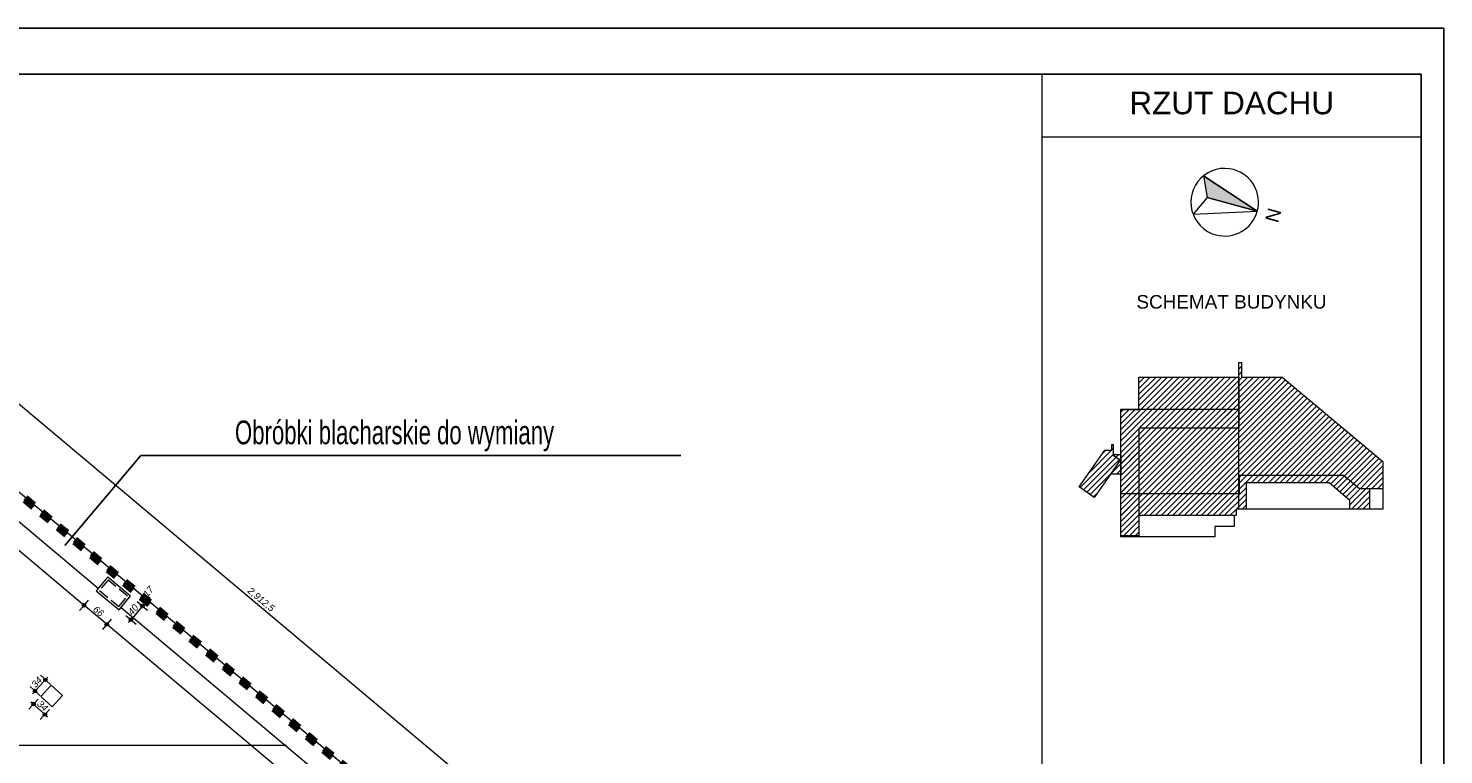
# Model space of a CAD drawing. Header units: millimetres. Extents: x -13944 to 76372, y -78836 to -36151.
# Tile 29 of 29: x 45000 to 76372, y -52417 to -36317. Entities that reach past the tile are written whole.
import ezdxf

# ---------------------------------------------------------------- set-up
doc = ezdxf.new("R2010")
doc.units = ezdxf.units.MM
doc.header["$MEASUREMENT"] = 0
doc.linetypes.add('Krawędzie ukryte', pattern=[340, 240, -100])
doc.linetypes.add('Przerywana', pattern=[480, 240, -240])
for name, color, linetype, lineweight in [('0_Nr_pióra__1', 7, 'Continuous', 0), ('0_Nr_pióra__2', 7, 'Continuous', 15), ('0_Nr_pióra__3', 7, 'Continuous', 20), ('0_Nr_pióra__4', 7, 'Continuous', 25), ('2D - Ogólne_Nr_pióra__1', 7, 'Continuous', 0), ('_podkład_Nr_pióra__1', 7, 'Continuous', 0), ('Konstrukcja - Stropy_Nr_pióra__1', 7, 'Continuous', 0), ('Konstrukcja - Ściany zew_Nr_pióra__1', 7, 'Continuous', 0), ('Wymiarowanie - Ogólne_Nr_pióra__82', 114, 'Continuous', 13)]:
    doc.layers.add(name, color=color, linetype=linetype, lineweight=lineweight)
doc.layers.add('Wymiarowanie - Ogólne', color=7, linetype='Continuous')
doc.styles.add('GENERATED_STYLE_1', font='txt')
doc.styles.add('GENERATED_STYLE_2', font='txt')
doc.styles.add('GENERATED_STYLE_4', font='txt')
doc.dimstyles.new('GENERATED_STYLE__1', dxfattribs={"dimtxt": 150, "dimasz": 152, "dimexe": 0.18, "dimexo": 0, "dimgap": 0.09, "dimtad": 1, "dimlfac": 0.1, "dimzin": 0, "dimdsep": 46, "dimtxsty": 'GENERATED_STYLE_2', "dimblk": 'ARROWHEAD_11', "dimblk1": 'ARROWHEAD_11', "dimblk2": 'ARROWHEAD_11', "dimcen": 0.09, "dimclrd": 114, "dimclre": 114, "dimclrt": 114, "dimazin": 0, "dimtfac": 1, "dimtdec": 4, "dimtmove": 0, "dimatfit": 3, "dimfxl": 1, "dimtolj": 1, "dimtzin": 0, "dimarcsym": 0})
pattern_1 = [(45, (0, 0), (-63.63961, 63.63961), [])]

# ---------------------------------------------------------------- blocks, each defined once
blk = doc.blocks.new('*D7')
at = {"layer": 'Wymiarowanie - Ogólne_Nr_pióra__82', "linetype": 'Continuous'}
for points in [[(38955, -39714), (38952, -39698), (38944, -39685), (38931, -39677), (38915, -39674), (38900, -39677), (38887, -39685), (38879, -39698), (38875, -39714), (38879, -39729), (38887, -39742), (38900, -39751), (38915, -39754), (38931, -39751), (38944, -39742), (38952, -39729)], [(61269, -58430), (61266, -58415), (61257, -58402), (61244, -58393), (61229, -58390), (61213, -58393), (61200, -58402), (61192, -58415), (61189, -58430), (61192, -58445), (61200, -58458), (61213, -58467), (61229, -58470), (61244, -58467), (61257, -58458), (61266, -58445)]]:
    blk.add_hatch(color=256, dxfattribs=at).paths.add_polyline_path(points)
for p, q in [((38819, -39829), (38890, -39744)), ((38854, -39662), (38885, -39688)), ((38941, -39683), (39012, -39599)), ((38946, -39739), (61198, -58404)), ((61254, -58400), (61325, -58315)), ((61132, -58545), (61203, -58461)), ((61259, -58456), (61290, -58482))]:
    blk.add_line(p, q, dxfattribs=at)
for centre in [(38915, -39714), (61229, -58430)]:
    blk.add_circle(centre, 40, dxfattribs=at)
at = {"layer": 'Wymiarowanie - Ogólne_Nr_pióra__82', "insert": (49829, -48829), "char_height": 150, "attachment_point": 7, "rotation": 320.0098, "style": 'GENERATED_STYLE_2'}
blk.add_mtext('\\A1;{\\fArial|b0|i1|c238|p38;2,912,5}', dxfattribs=at)
blk = doc.blocks.new('ARROWHEAD_11')
at = {"color": 0, "linetype": 'Continuous', "lineweight": 0}
blk.add_line((0, 0), (-1, 0), dxfattribs=at)
at = {"color": 0, "linetype": 'Continuous', "lineweight": 0, "const_width": 0.25, "flags": 128}
blk.add_lwpolyline([(-0.125, 0, 1), (0.125, 0, 1)], format="xyb", close=True, dxfattribs=at)
blk = doc.blocks.new('*D201')
at = {"layer": 'Wymiarowanie - Ogólne_Nr_pióra__82', "linetype": 'Continuous'}
for points in [[(46779, -49529), (46776, -49514), (46768, -49501), (46755, -49492), (46739, -49489), (46724, -49492), (46711, -49501), (46702, -49514), (46699, -49529), (46702, -49545), (46711, -49558), (46724, -49566), (46739, -49569), (46755, -49566), (46768, -49558), (46776, -49545)], [(56356, -57563), (56353, -57547), (56344, -57534), (56331, -57526), (56316, -57523), (56301, -57526), (56288, -57534), (56279, -57547), (56276, -57563), (56279, -57578), (56288, -57591), (56301, -57599), (56316, -57603), (56331, -57599), (56344, -57591), (56353, -57578)]]:
    blk.add_hatch(color=256, dxfattribs=at).paths.add_polyline_path(points)
for p, q in [((56286, -57537), (46770, -49555)), ((56290, -57593), (56220, -57677)), ((56413, -57448), (56342, -57532))]:
    blk.add_line(p, q, dxfattribs=at)
blk.add_circle((56316, -57563), 40, dxfattribs=at)
at = {"layer": 'Wymiarowanie - Ogólne_Nr_pióra__82', "insert": (51350, -53358), "char_height": 150, "attachment_point": 7, "rotation": 320.0098, "style": 'GENERATED_STYLE_2'}
blk.add_mtext('\\A1;{\\fArial|b0|i1|c238|p38;1\xa0250}', dxfattribs=at)
blk = doc.blocks.new('*D202')
at = {"layer": 'Wymiarowanie - Ogólne_Nr_pióra__82', "linetype": 'Continuous'}
for points in [[(46274, -49105), (46271, -49090), (46262, -49077), (46249, -49068), (46234, -49065), (46218, -49068), (46205, -49077), (46197, -49090), (46194, -49105), (46197, -49120), (46205, -49133), (46218, -49142), (46234, -49145), (46249, -49142), (46262, -49133), (46271, -49120)], [(46779, -49529), (46776, -49514), (46768, -49501), (46755, -49492), (46739, -49489), (46724, -49492), (46711, -49501), (46702, -49514), (46699, -49529), (46702, -49545), (46711, -49558), (46724, -49566), (46739, -49569), (46755, -49566), (46768, -49558), (46776, -49545)]]:
    blk.add_hatch(color=256, dxfattribs=at).paths.add_polyline_path(points)
for p, q in [((46208, -49136), (46137, -49220)), ((46330, -48990), (46259, -49075)), ((46709, -49504), (46264, -49131)), ((46714, -49560), (46643, -49644)), ((46836, -49414), (46765, -49499))]:
    blk.add_line(p, q, dxfattribs=at)
for centre in [(46234, -49105), (46739, -49529)]:
    blk.add_circle(centre, 40, dxfattribs=at)
at = {"layer": 'Wymiarowanie - Ogólne_Nr_pióra__82', "insert": (46418, -49221), "char_height": 150, "attachment_point": 7, "rotation": 320.0098, "style": 'GENERATED_STYLE_2'}
blk.add_mtext('\\A1;{\\fArial|b0|i1|c238|p38;66}', dxfattribs=at)
blk = doc.blocks.new('*D203')
at = {"layer": 'Wymiarowanie - Ogólne_Nr_pióra__82', "linetype": 'Continuous'}
for points in [[(37922, -42100), (37919, -42085), (37911, -42072), (37898, -42063), (37882, -42060), (37867, -42063), (37854, -42072), (37846, -42085), (37842, -42100), (37846, -42116), (37854, -42128), (37867, -42137), (37882, -42140), (37898, -42137), (37911, -42128), (37919, -42116)], [(46274, -49105), (46271, -49090), (46262, -49077), (46249, -49068), (46234, -49065), (46218, -49068), (46205, -49077), (46197, -49090), (46194, -49105), (46197, -49120), (46205, -49133), (46218, -49142), (46234, -49145), (46249, -49142), (46262, -49133), (46271, -49120)]]:
    blk.add_hatch(color=256, dxfattribs=at).paths.add_polyline_path(points)
for p, q in [((37979, -41985), (37908, -42070)), ((37857, -42131), (37786, -42215)), ((37852, -42074), (37821, -42049)), ((46203, -49079), (37913, -42126))]:
    blk.add_line(p, q, dxfattribs=at)
blk.add_circle((37882, -42100), 40, dxfattribs=at)
at = {"layer": 'Wymiarowanie - Ogólne_Nr_pióra__82', "insert": (41881, -45415), "char_height": 150, "attachment_point": 7, "rotation": 320.0098, "style": 'GENERATED_STYLE_2'}
blk.add_mtext('\\A1;{\\fArial|b0|i1|c238|p38;1\xa0090}', dxfattribs=at)
blk = doc.blocks.new('*D210')
at = {"layer": 'Wymiarowanie - Ogólne_Nr_pióra__82', "linetype": 'Continuous'}
for points in [[(45156, -51296), (45153, -51280), (45145, -51267), (45132, -51259), (45116, -51256), (45101, -51259), (45088, -51267), (45079, -51280), (45076, -51296), (45079, -51311), (45088, -51324), (45101, -51333), (45116, -51336), (45132, -51333), (45145, -51324), (45153, -51311)], [(45407, -51526), (45404, -51510), (45395, -51497), (45382, -51489), (45367, -51486), (45351, -51489), (45338, -51497), (45330, -51510), (45327, -51526), (45330, -51541), (45338, -51554), (45351, -51563), (45367, -51566), (45382, -51563), (45395, -51554), (45404, -51541)]]:
    blk.add_hatch(color=256, dxfattribs=at).paths.add_polyline_path(points)
for p, q in [((45015, -51406), (45089, -51325)), ((45057, -51242), (45087, -51269)), ((45143, -51266), (45218, -51185)), ((45146, -51323), (45337, -51499)), ((45394, -51496), (45468, -51415)), ((45265, -51636), (45340, -51555)), ((45396, -51553), (45426, -51580))]:
    blk.add_line(p, q, dxfattribs=at)
for centre in [(45116, -51296), (45367, -51526)]:
    blk.add_circle(centre, 40, dxfattribs=at)
at = {"layer": 'Wymiarowanie - Ogólne_Nr_pióra__82', "insert": (45178, -51312), "char_height": 150, "attachment_point": 7, "rotation": 317.4362, "style": 'GENERATED_STYLE_2'}
blk.add_mtext('\\A1;{\\fArial|b0|i1|c238|p38;34}', dxfattribs=at)
blk = doc.blocks.new('*D211')
at = {"layer": 'Wymiarowanie - Ogólne_Nr_pióra__82', "linetype": 'Continuous'}
for points in [[(45418, -50757), (45415, -50741), (45406, -50728), (45393, -50720), (45378, -50717), (45363, -50720), (45350, -50728), (45341, -50741), (45338, -50757), (45341, -50772), (45350, -50785), (45363, -50794), (45378, -50797), (45393, -50794), (45406, -50785), (45415, -50772)], [(45188, -51007), (45185, -50992), (45176, -50979), (45164, -50970), (45148, -50967), (45133, -50970), (45120, -50979), (45111, -50992), (45108, -51007), (45111, -51022), (45120, -51035), (45133, -51044), (45148, -51047), (45164, -51044), (45176, -51035), (45185, -51022)]]:
    blk.add_hatch(color=256, dxfattribs=at).paths.add_polyline_path(points)
for p, q in [((45175, -50978), (45351, -50786)), ((45349, -50730), (45268, -50655)), ((45405, -50727), (45432, -50698)), ((45489, -50858), (45408, -50784)), ((45119, -50980), (45038, -50906)), ((45094, -51066), (45121, -51037)), ((45259, -51109), (45178, -51034))]:
    blk.add_line(p, q, dxfattribs=at)
for centre in [(45378, -50757), (45148, -51007)]:
    blk.add_circle(centre, 40, dxfattribs=at)
at = {"layer": 'Wymiarowanie - Ogólne_Nr_pióra__82', "insert": (45164, -50946), "char_height": 150, "attachment_point": 7, "rotation": 47.4362, "style": 'GENERATED_STYLE_2'}
blk.add_mtext('\\A1;{\\fArial|b0|i1|c238|p38;34}', dxfattribs=at)
blk = doc.blocks.new('*D271')
at = {"layer": 'Wymiarowanie - Ogólne_Nr_pióra__82', "linetype": 'Continuous'}
for points in [[(47570, -49120), (47567, -49104), (47559, -49091), (47546, -49083), (47530, -49080), (47515, -49083), (47502, -49091), (47493, -49104), (47490, -49120), (47493, -49135), (47502, -49148), (47515, -49157), (47530, -49160), (47546, -49157), (47559, -49148), (47567, -49135)], [(47680, -48989), (47677, -48974), (47668, -48961), (47655, -48953), (47640, -48949), (47624, -48953), (47611, -48961), (47603, -48974), (47600, -48989), (47603, -49005), (47611, -49018), (47624, -49026), (47640, -49029), (47655, -49026), (47668, -49018), (47677, -49005)]]:
    blk.add_hatch(color=256, dxfattribs=at).paths.add_polyline_path(points)
for p, q in [((47525, -48893), (47609, -48964)), ((47691, -48928), (47665, -48959)), ((47415, -49023), (47500, -49094)), ((47614, -49020), (47556, -49089)), ((47561, -49145), (47645, -49216)), ((47670, -49015), (47755, -49086))]:
    blk.add_line(p, q, dxfattribs=at)
for centre in [(47530, -49120), (47640, -48989)]:
    blk.add_circle(centre, 40, dxfattribs=at)
at = {"layer": 'Wymiarowanie - Ogólne_Nr_pióra__82', "insert": (47642, -48940), "char_height": 150, "attachment_point": 7, "rotation": 50.0098, "style": 'GENERATED_STYLE_2'}
blk.add_mtext('\\A1;{\\fArial|b0|i1|c238|p38;17}', dxfattribs=at)
blk = doc.blocks.new('*D272')
at = {"layer": 'Wymiarowanie - Ogólne_Nr_pióra__82', "linetype": 'Continuous'}
for points in [[(47570, -49120), (47567, -49104), (47559, -49091), (47546, -49083), (47530, -49080), (47515, -49083), (47502, -49091), (47493, -49104), (47490, -49120), (47493, -49135), (47502, -49148), (47515, -49157), (47530, -49160), (47546, -49157), (47559, -49148), (47567, -49135)], [(47313, -49426), (47310, -49411), (47302, -49398), (47289, -49389), (47273, -49386), (47258, -49389), (47245, -49398), (47236, -49411), (47233, -49426), (47236, -49442), (47245, -49454), (47258, -49463), (47273, -49466), (47289, -49463), (47302, -49454), (47310, -49442)]]:
    blk.add_hatch(color=256, dxfattribs=at).paths.add_polyline_path(points)
for p, q in [((47505, -49150), (47299, -49396)), ((47415, -49023), (47500, -49094)), ((47561, -49145), (47645, -49216)), ((47158, -49330), (47243, -49400)), ((47248, -49457), (47222, -49487)), ((47304, -49452), (47388, -49523))]:
    blk.add_line(p, q, dxfattribs=at)
blk.add_circle((47273, -49426), 40, dxfattribs=at)
at = {"layer": 'Wymiarowanie - Ogólne_Nr_pióra__82', "insert": (47306, -49341), "char_height": 150, "attachment_point": 7, "rotation": 50.0098, "style": 'GENERATED_STYLE_2'}
blk.add_mtext('\\A1;{\\fArial|b0|i1|c238|p38;40}', dxfattribs=at)

msp = doc.modelspace()

# ---------------------------------------------------------------- hatches: boundary and pattern name
at = {"layer": '2D - Ogólne_Nr_pióra__1', "linetype": 'Continuous', "lineweight": 0, "true_color": 0x000000}
msp.add_hatch(color=18, dxfattribs=at).paths.add_polyline_path([(72240.573, -40371.68), (71050.28, -39585.33), (71127.785, -40064.119)])
at = {"layer": 'Konstrukcja - Ściany zew_Nr_pióra__1', "linetype": 'Continuous'}
h = msp.add_hatch(dxfattribs=at)
h.set_pattern_fill('Cegła_licówka', color=256, style=0, pattern_type=2)
h.set_pattern_definition(pattern_1)
h.paths.add_polyline_path([(69215.315, -47564.28), (69215.315, -45887.777), (69215.315, -44759.33), (69615.465, -44759.33), (71828.315, -44759.086), (71828.315, -43724.856), (71893.315, -43724.856), (71893.315, -44046.086), (72794.006, -44046.086), (75025.315, -45917.727), (75025.315, -46522.727), (74725.815, -46522.727), (74725.815, -46971.607), (74294.215, -46972.006), (74293.902, -46782.134), (73830.87, -46393.686), (71991.315, -46393.686), (71991.315, -46972.006), (71772.315, -46971.326), (71772.315, -47117.006), (71726.315, -47117.006), (71302.697, -47117.006), (69614.815, -47117.006), (69614.815, -47564.28)])
h = msp.add_hatch(dxfattribs=at)
h.set_pattern_fill('Cegła_licówka', color=256, style=0, pattern_type=2)
h.set_pattern_definition(pattern_1)
h.paths.add_polyline_path([(69215.315, -45887.777), (69215.315, -44759.33), (69615.465, -44759.33), (69615.465, -44046.33), (71828.315, -44046.086), (71829.337, -45180.33), (69614.466, -45180.33), (69614.466, -47587.33), (69213.466, -47587.33), (69213.466, -45887.777)])
h = msp.add_hatch(dxfattribs=at)
h.set_pattern_fill('Cegła_licówka', color=256, style=0, pattern_type=2)
h.set_pattern_definition(pattern_1)
h.paths.add_polyline_path([(68861.758, -45669.554), (69019.758, -45669.554), (69019.758, -45538.927), (69045.758, -45538.927), (69045.758, -45760.853), (69215.315, -45760.853), (69215.315, -46198.853), (68984.809, -46198.853), (68623.805, -46714.42), (68292.548, -46482.471)])

# ---------------------------------------------------------------- linework, layer by layer
at = {"color": 10, "linetype": 'Przerywana', "lineweight": 90}
for points in [[(37933.313, -40912.978), (60214.596, -59602.704), (60214.596, -65579.384), (55143.099, -65579.384), (51552.619, -62635.477), (29874.596, -62635.477)], [(37951.507, -40862.978), (60264.596, -59579.384), (60264.596, -65629.384), (55125.221, -65629.384), (51534.742, -62685.477), (29924.596, -62685.477)]]:
    msp.add_lwpolyline(points, dxfattribs=at)
at = {"layer": '0_Nr_pióra__1', "linetype": 'Continuous'}
for p, q in [((71050.28, -39585.33), (72240.573, -40371.68)), ((71127.785, -40064.119), (70815.4, -40435.146)), ((72240.573, -40371.68), (71127.785, -40064.119)), ((72240.573, -40371.68), (71127.785, -40064.119)), ((70815.4, -40435.146), (72240.573, -40371.68))]:
    msp.add_line(p, q, dxfattribs=at)
for start, end in [(74.5498257, 254.5498257), (254.5498257, 74.5498257)]:
    msp.add_arc((71517.676, -40171.88), 750, start, end, dxfattribs=at)
at = {"layer": '0_Nr_pióra__2', "linetype": 'Continuous'}
for p, q in [((67471.934, -77136.04), (67471.934, -37336.041)), ((67471.934, -38722.28), (75871.934, -38722.28))]:
    msp.add_line(p, q, dxfattribs=at)
at = {"layer": '0_Nr_pióra__4', "linetype": 'Continuous', "flags": 128}
for points in [[(76371.934, -36317.498), (-13943.569, -36317.498), (-13943.569, -78836.041), (76371.934, -78836.041)], [(-9110.033, -37336.041), (75871.934, -37336.041), (75871.934, -78336.041), (-9110.033, -78336.041)]]:
    msp.add_lwpolyline(points, close=True, dxfattribs=at)
at = {"layer": '2D - Ogólne_Nr_pióra__1', "linetype": 'Continuous', "flags": 128}
msp.add_lwpolyline([(72240.573, -40371.68), (71050.28, -39585.33), (71127.785, -40064.119)], close=True, dxfattribs=at)
at = {"layer": '_podkład_Nr_pióra__1', "linetype": 'Continuous'}
for p, q in [((60264.596, -59579.384), (37951.507, -40862.978)), ((38198.843, -41723.055), (46549.925, -48728.013)), ((46762.002, -48475.182), (46504.939, -48781.644)), ((46762.002, -48475.182), (47267.664, -48899.335)), ((46504.939, -48781.644), (47010.601, -49205.797)), ((47010.601, -49205.797), (47267.664, -48899.335)), ((47055.587, -49152.166), (56632.516, -57185.374)), ((45274.596, -51123.261), (45504.576, -50872.843)), ((45525.015, -51353.241), (45274.596, -51123.261)), ((45504.576, -50872.843), (45754.994, -51102.823)), ((45754.994, -51102.823), (45525.015, -51353.241)), ((50719.883, -52215.966), (28794.596, -52215.966))]:
    msp.add_line(p, q, dxfattribs=at)
at = {"layer": '_podkład_Nr_pióra__1', "linetype": 'Krawędzie ukryte'}
for p, q in [((46768.177, -48545.622), (46575.38, -48775.469)), ((47196.777, -48905.136), (46768.177, -48545.622)), ((46575.38, -48775.469), (47003.98, -49134.983)), ((47003.98, -49134.983), (47196.777, -48905.136))]:
    msp.add_line(p, q, dxfattribs=at)
at = {"layer": 'Konstrukcja - Stropy_Nr_pióra__1', "linetype": 'Continuous', "flags": 128}
for points in [[(69215.315, -47587.33), (69215.315, -45887.777), (69215.315, -44764.33), (69615.465, -44764.33), (69615.465, -44046.33), (71828.315, -44046.086), (71828.315, -43724.856), (71893.315, -43724.856), (71893.315, -44046.086), (72794.006, -44046.086), (75025.315, -45917.727), (75025.315, -46522.727), (75025.315, -46971.33), (71830.466, -46971.33), (71829.337, -46971.326), (71772.315, -46971.326), (71772.315, -47117.006), (71726.315, -47117.006), (71726.315, -47361.853), (71302.697, -47361.853), (71302.697, -47587.33)], [(69215.315, -45887.777), (69215.315, -44764.33), (69615.465, -44764.33), (69615.465, -44759.33), (71828.315, -44759.086), (71828.315, -43724.856), (71893.315, -43724.856), (71893.315, -44046.086), (72794.006, -44046.086), (75025.315, -45917.727), (75025.315, -46522.727), (74503.292, -46522.727), (74152.329, -46228.336), (71840.659, -46228.316), (71840.708, -46634.78), (69215.315, -46634.78)], [(71828.315, -44046.086), (71828.315, -43724.856), (71893.315, -43724.856), (71893.315, -44046.086), (72794.006, -44046.086), (75025.315, -45917.727), (75025.315, -46522.727), (75025.315, -46971.33), (71830.952, -46971.33), (71829.337, -45180.33)], [(68861.758, -45669.554), (69019.758, -45669.554), (69019.758, -45538.927), (69045.758, -45538.927), (69045.758, -45760.853), (69215.315, -45760.853), (69215.315, -46198.853), (68984.809, -46198.853), (68623.805, -46714.42), (68292.548, -46482.471)], [(68861.758, -45669.554), (69019.758, -45669.554), (69019.758, -45538.927), (69045.758, -45538.927), (69045.758, -45780.554), (69195.206, -45885.199), (69213.466, -45887.777), (69201.397, -45889.534), (68984.809, -46198.853), (68623.805, -46714.42), (68292.548, -46482.471)]]:
    msp.add_lwpolyline(points, close=True, dxfattribs=at)
at = {"layer": 'Konstrukcja - Ściany zew_Nr_pióra__1', "linetype": 'Continuous', "flags": 128}
for points in [[(69215.315, -47564.28), (69215.315, -45887.777), (69215.315, -44759.33), (69615.465, -44759.33), (71828.315, -44759.086), (71828.315, -43724.856), (71893.315, -43724.856), (71893.315, -44046.086), (72794.006, -44046.086), (75025.315, -45917.727), (75025.315, -46522.727), (74725.815, -46522.727), (74725.815, -46971.607), (74294.215, -46972.006), (74293.902, -46782.134), (73830.87, -46393.686), (71991.315, -46393.686), (71991.315, -46972.006), (71772.315, -46971.326), (71772.315, -47117.006), (71726.315, -47117.006), (71302.697, -47117.006), (69614.815, -47117.006), (69614.815, -47564.28)], [(69215.315, -45887.777), (69215.315, -44759.33), (69615.465, -44759.33), (69615.465, -44046.33), (71828.315, -44046.086), (71829.337, -45180.33), (69614.466, -45180.33), (69614.466, -47587.33), (69213.466, -47587.33), (69213.466, -45887.777)], [(68861.758, -45669.554), (69019.758, -45669.554), (69019.758, -45538.927), (69045.758, -45538.927), (69045.758, -45760.853), (69215.315, -45760.853), (69215.315, -46198.853), (68984.809, -46198.853), (68623.805, -46714.42), (68292.548, -46482.471)]]:
    msp.add_lwpolyline(points, close=True, dxfattribs=at)

# ---------------------------------------------------------------- texts
at = {"layer": '0_Nr_pióra__1', "linetype": 'Continuous', "insert": (72489.846, -40275.942), "char_height": 300, "attachment_point": 7, "rotation": 254.5498257, "style": 'GENERATED_STYLE_1'}
msp.add_mtext('\\A1;{\\fArial|b0|i0|c238|p38;N}', dxfattribs=at)
at = {"layer": '0_Nr_pióra__3', "linetype": 'Continuous', "attachment_point": 2, "style": 'GENERATED_STYLE_4'}
for s, insert, char_height in [('\\A1;{\\fArial|b0|i0|c0|p38;RZUT DACHU}', (71674.017, -37722.758), 500), ('\\A1;{\\fArial|b0|i0|c0|p38;SCHEMAT BUDYNKU}', (71668.365, -42229.531), 300)]:
    msp.add_mtext(s, dxfattribs=dict(at, insert=insert, char_height=char_height))

# ---------------------------------------------------------------- dimensions: what is measured, and where the dimension line sits
at = {"layer": 'Wymiarowanie - Ogólne', "color": 114, "linetype": 'Continuous', "lineweight": 13}
dim = msp.add_linear_dim(base=(61228.581, -58430.152), p1=(38327, -40415.328), p2=(60640.089, -59131.734), angle=320.0097945, text='2,912,5', dimstyle='GENERATED_STYLE__1', dxfattribs=at)
dim.commit()
dim.dimension.update_dxf_attribs({"geometry": '*D7', "text_midpoint": (50139.516, -48991.503), "dimtype": 160, "text_rotation": 320.0097945})
for base, p1, p2, angle, picture, middle, turn in [((37882.486, -42100.205), (46475.919, -48816.24), (38027.361, -41927.49), 140.0097945, '*D203', (42125.506, -45522.238), 320.0097945), ((46233.568, -49105.163), (46981.581, -49240.393), (46475.919, -48816.24), 140.0097945, '*D202', (46553.878, -49236.793), 320.0097945), ((47273.356, -49426.199), (47267.664, -48899.335), (47010.601, -49205.797), 230.0097945, '*D272', (47321.442, -49205.489), 50.0097945), ((47530.419, -49119.737), (47448.949, -48829.512), (47267.664, -48899.335), 230.0097945, '*D271', (47658.084, -48804.155), 50.0097945), ((46739.23, -49529.316), (55768.042, -58215.971), (46981.581, -49240.393), 140.0097945, '*D201', (51595.174, -53465.474), 320.0097945), ((45378.186, -50756.769), (45525.015, -51353.241), (45754.994, -51102.823), 47.4362233, '*D211', (45185.862, -50810.955), 47.4362233), ((45366.671, -51525.657), (45274.596, -51123.261), (45525.015, -51353.241), 317.4362233, '*D210', (45312.485, -51333.332), 317.4362233)]:
    dim = msp.add_linear_dim(base=base, p1=p1, p2=p2, angle=angle, dimstyle='GENERATED_STYLE__1', dxfattribs=at)
    dim.commit()
    dim.dimension.update_dxf_attribs({"geometry": picture, "text_midpoint": middle, "dimtype": 160, "text_rotation": turn})

# ---------------------------------------------------------------- next in the draw order: texts
at = {"layer": '0_Nr_pióra__3', "linetype": 'Continuous', "insert": (53117.321, -45010.779), "char_height": 525, "attachment_point": 2, "style": 'GENERATED_STYLE_4', "bg_fill": 2}
msp.add_mtext('{\\A1;\\W0.7;\\C10;Obróbki blacharskie do wymiany}', dxfattribs=at)

# ---------------------------------------------------------------- next in the draw order: linework, layer by layer
at = {"color": 10}
for p, q in [((47497.538, -45786.871), (45805.835, -47782.176)), ((59464.664, -45786.871), (47497.538, -45786.871))]:
    msp.add_line(p, q, dxfattribs=at)

doc.saveas('drawing.dxf')
